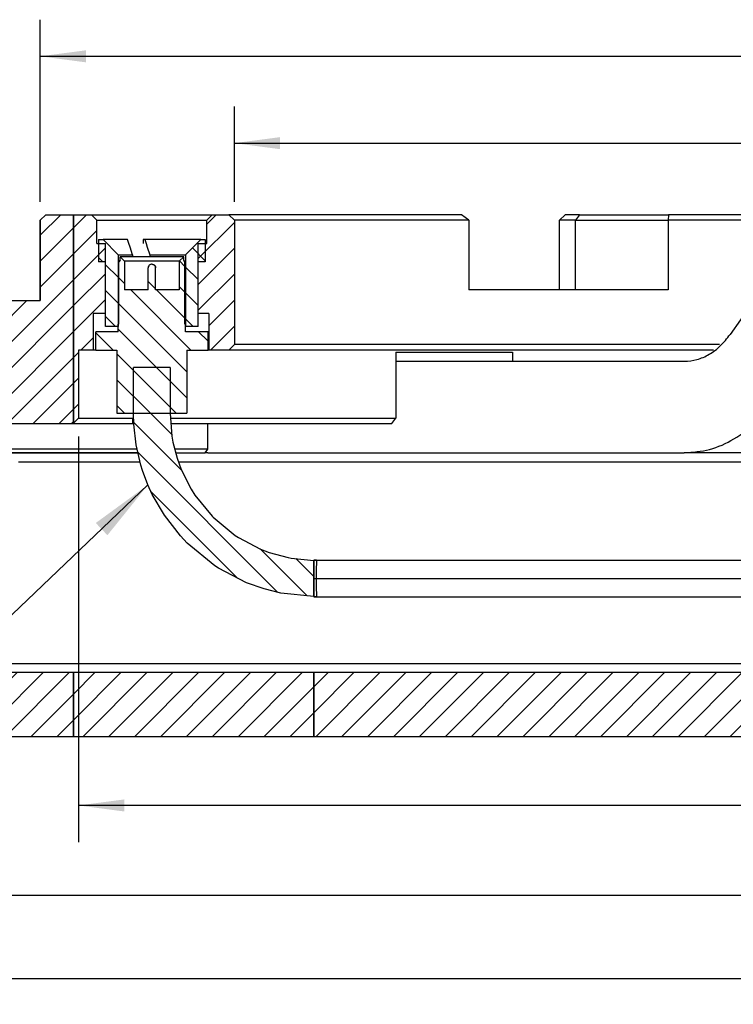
# Model space of a CAD drawing. Header units: inches. Extents: x -343 to 520, y -275 to 283.
# Tile 22 of 42: x -198 to -159, y -102 to -48. Entities that reach past the tile are written whole.
import ezdxf

# ---------------------------------------------------------------- set-up
doc = ezdxf.new("R2010")
doc.units = ezdxf.units.IN
doc.layers.add('1', color=7, linetype='Continuous')
doc.styles.add('CONVERTER_12', font='txt.shx', dxfattribs={"width": 0.63})
doc.dimstyles.new('ME10_DIM_17', dxfattribs={"dimtxt": 3, "dimasz": 2.5, "dimexe": 2, "dimexo": 1, "dimgap": 1, "dimtad": 0, "dimdsep": 46, "dimtxsty": 'CONVERTER_12', "dimsah": 1, "dimcen": 0.09, "dimclrd": 3, "dimclre": 3, "dimclrt": 3, "dimadec": 0, "dimazin": 0, "dimtfac": 1, "dimtdec": 4, "dimtix": 1, "dimtmove": 0, "dimatfit": 3, "dimfxl": 1, "dimtolj": 1, "dimtzin": 0, "dimarcsym": 0})
doc.dimstyles.new('ME10_DIM_18', dxfattribs={"dimtxt": 3, "dimasz": 2.5, "dimexe": 2, "dimexo": 1, "dimgap": 1, "dimtad": 0, "dimdsep": 46, "dimtxsty": 'CONVERTER_12', "dimsah": 1, "dimcen": 0.09, "dimclrd": 3, "dimclre": 3, "dimclrt": 3, "dimadec": 0, "dimazin": 0, "dimtfac": 1, "dimtdec": 4, "dimtix": 1, "dimtmove": 0, "dimatfit": 3, "dimfxl": 1, "dimtolj": 1, "dimtzin": 0, "dimarcsym": 0})
doc.dimstyles.new('ME10_DIM_19', dxfattribs={"dimtxt": 3, "dimasz": 2.5, "dimexe": 2, "dimexo": 1, "dimgap": 1, "dimtad": 0, "dimdsep": 46, "dimtxsty": 'CONVERTER_12', "dimsah": 1, "dimcen": 0.09, "dimclrd": 3, "dimclre": 3, "dimclrt": 3, "dimadec": 0, "dimazin": 0, "dimtfac": 1, "dimtdec": 4, "dimtix": 1, "dimtmove": 0, "dimatfit": 3, "dimfxl": 1, "dimtolj": 1, "dimtzin": 0, "dimarcsym": 0})
doc.dimstyles.new('ME10_DIM_25', dxfattribs={"dimtxt": 3, "dimasz": 2.5, "dimexe": 2, "dimexo": 1, "dimgap": 1, "dimtad": 0, "dimdec": 0, "dimdsep": 46, "dimtxsty": 'CONVERTER_12', "dimsah": 1, "dimcen": 0.09, "dimclrd": 3, "dimclre": 3, "dimclrt": 3, "dimadec": 0, "dimazin": 0, "dimtfac": 1, "dimtdec": 4, "dimtix": 1, "dimtmove": 0, "dimatfit": 3, "dimfxl": 1, "dimtolj": 1, "dimtzin": 0, "dimarcsym": 0})
doc.dimstyles.new('ME10_DIM_26', dxfattribs={"dimtxt": 3, "dimasz": 2.5, "dimexe": 2, "dimexo": 1, "dimgap": 1, "dimtad": 0, "dimdec": 0, "dimdsep": 46, "dimtxsty": 'CONVERTER_12', "dimsah": 1, "dimcen": 0.09, "dimclrd": 3, "dimclre": 3, "dimclrt": 3, "dimadec": 0, "dimazin": 0, "dimtfac": 1, "dimtdec": 4, "dimtix": 1, "dimtmove": 0, "dimatfit": 3, "dimfxl": 1, "dimtolj": 1, "dimtzin": 0, "dimarcsym": 0})
doc.dimstyles.get("Standard").update_dxf_attribs({"dimtxt": 0.18, "dimasz": 0.18, "dimexe": 0.18, "dimexo": 0.0625, "dimgap": 0.09, "dimtad": 0, "dimtih": 1, "dimtoh": 1, "dimdec": 4, "dimzin": 0, "dimdsep": 46, "dimtxsty": 'Standard', "dimcen": 0.09, "dimadec": 0, "dimazin": 0, "dimtfac": 1, "dimtdec": 4, "dimtofl": 0, "dimtmove": 0, "dimatfit": 3, "dimfxl": 1, "dimtolj": 1, "dimtzin": 0, "dimarcsym": 0})
pattern_1 = [(315, (0, 0), (0.707107, 0.707107), [])]
pattern_2 = [(225, (0, 0), (0.7071068, -0.7071068), [])]

# ---------------------------------------------------------------- blocks, each defined once
blk = doc.blocks.new('cable__14', base_point=(-191.753, -83.406))
at = {"linetype": 'Continuous'}
h = blk.add_hatch(dxfattribs=at)
h.set_pattern_fill('_USER', color=1, angle=315, pattern_type=0)
h.set_pattern_definition(pattern_1)
h.paths.add_polyline_path([(-191.258, -72.514), (-191.349, -72.222), (-191.607, -71.11), (-191.737, -69.977), (-191.753, -69.406), (-191.753, -69.38), (-191.753, -69.09), (-191.753, -66.88), (-189.753, -66.88), (-189.753, -68.143), (-189.753, -69.38), (-189.753, -69.406), (-189.658, -70.639), (-189.6, -70.966), (-189.372, -71.848), (-189.145, -72.466), (-188.603, -73.539), (-188.406, -73.851), (-187.466, -75.008), (-187.411, -75.064), (-186.199, -76.06), (-186.022, -76.176), (-184.815, -76.803), (-184.347, -76.981), (-183.315, -77.262), (-183.145, -77.294), (-181.912, -77.418), (-181.912, -79.39), (-183.701, -79.204), (-184.617, -78.979), (-185.577, -78.64), (-187.108, -77.848), (-187.307, -77.718), (-188.824, -76.476), (-189.197, -76.082), (-190.069, -74.96), (-190.728, -73.816), (-190.965, -73.297)])
at = {"color": 7, "linetype": 'Continuous'}
for p, q in [((-189.753, -66.88), (-191.753, -66.88)), ((-191.753, -69.09), (-191.753, -66.88)), ((-189.753, -66.88), (-189.753, -68.143)), ((-189.753, -68.143), (-189.753, -69.38)), ((-191.753, -69.38), (-191.753, -69.09)), ((-191.753, -69.406), (-191.753, -69.38)), ((-191.737, -69.977), (-191.753, -69.406)), ((-189.753, -69.38), (-189.753, -69.406)), ((-189.753, -69.406), (-189.658, -70.639)), ((-191.607, -71.11), (-191.737, -69.977)), ((-189.658, -70.639), (-189.6, -70.966)), ((-191.349, -72.222), (-191.607, -71.11)), ((-189.6, -70.966), (-189.372, -71.848)), ((-189.372, -71.848), (-189.145, -72.466)), ((-191.258, -72.514), (-191.349, -72.222)), ((-190.965, -73.297), (-191.258, -72.514)), ((-189.145, -72.466), (-188.603, -73.539)), ((-190.728, -73.816), (-190.965, -73.297)), ((-188.603, -73.539), (-188.406, -73.851)), ((-190.069, -74.96), (-190.728, -73.816)), ((-188.406, -73.851), (-187.466, -75.008)), ((-189.197, -76.082), (-190.069, -74.96)), ((-187.466, -75.008), (-187.411, -75.064)), ((-187.411, -75.064), (-186.199, -76.06)), ((-188.824, -76.476), (-189.197, -76.082)), ((-186.199, -76.06), (-186.022, -76.176)), ((-186.022, -76.176), (-184.815, -76.803)), ((-187.307, -77.718), (-188.824, -76.476)), ((-184.815, -76.803), (-184.347, -76.981)), ((-140.801, -76.706), (-135.802, -76.706)), ((-140.801, -76.706), (-140.801, -80.106)), ((-135.802, -76.706), (-135.802, -80.106)), ((-134.783, -76.706), (-135.802, -76.706)), ((-134.783, -76.706), (-134.783, -80.106)), ((-134.745, -76.706), (-134.783, -76.706)), ((-134.745, -80.106), (-134.745, -76.706)), ((-184.347, -76.981), (-183.315, -77.262)), ((-183.315, -77.262), (-183.145, -77.294)), ((-183.145, -77.294), (-181.912, -77.418)), ((-181.755, -77.406), (-181.912, -77.404)), ((-181.912, -77.404), (-181.912, -78.405)), ((-181.808, -77.405), (-181.755, -77.406)), ((-181.755, -77.406), (-145.887, -77.406)), ((-145.887, -77.406), (-140.801, -77.406)), ((-187.108, -77.848), (-187.307, -77.718)), ((-185.577, -78.64), (-187.108, -77.848)), ((-181.912, -79.39), (-181.912, -77.418)), ((-181.912, -78.405), (-181.912, -79.404)), ((-184.617, -78.979), (-185.577, -78.64)), ((-183.701, -79.204), (-184.617, -78.979)), ((-181.912, -79.39), (-183.701, -79.204)), ((-181.86, -79.405), (-181.912, -79.404)), ((-181.755, -79.406), (-181.86, -79.405)), ((-181.755, -79.406), (-145.887, -79.406)), ((-145.887, -79.406), (-140.801, -79.406)), ((-140.801, -80.106), (-135.802, -80.106)), ((-138.163, -80.106), (-138.163, -83.106)), ((-135.802, -80.106), (-134.783, -80.106)), ((-134.863, -80.106), (-134.863, -83.106)), ((-134.783, -80.106), (-134.745, -80.106)), ((-138.163, -83.106), (-137.863, -83.406)), ((-136.6, -83.106), (-138.163, -83.106)), ((-134.863, -83.106), (-136.6, -83.106)), ((-135.163, -83.406), (-134.863, -83.106)), ((-136.021, -83.406), (-137.863, -83.406)), ((-135.163, -83.406), (-136.021, -83.406))]:
    blk.add_line(p, q, dxfattribs=at)
at = {"color": 1, "linetype": 'Continuous'}
for p, q in [((-181.774, -78.406), (-145.906, -78.406)), ((-145.906, -78.406), (-140.801, -78.406))]:
    blk.add_line(p, q, dxfattribs=at)
for points, knots in [([(-181.912, -77.404), (-181.895, -77.404), (-181.86, -77.405), (-181.825, -77.405), (-181.808, -77.405)], [0, 0, 0, 0, 0.0524505, 0.1049011, 0.1049011, 0.1049011, 0.1049011]), ([(-181.755, -77.406), (-181.756, -77.407), (-181.759, -77.414), (-181.759, -77.431), (-181.762, -77.458), (-181.763, -77.495), (-181.765, -77.543), (-181.766, -77.6), (-181.768, -77.665), (-181.769, -77.739), (-181.771, -77.82), (-181.772, -77.915), (-181.773, -78.025), (-181.774, -78.148), (-181.774, -78.276), (-181.774, -78.362), (-181.774, -78.406)], [0, 0, 0, 0, 0.005864, 0.022358, 0.049445, 0.08693, 0.1346, 0.191801, 0.257619, 0.331447, 0.412676, 0.500699, 0.618277, 0.741888, 0.869907, 1.000708, 1.000708, 1.000708, 1.000708]), ([(-181.912, -78.405), (-181.889, -78.405), (-181.843, -78.405), (-181.797, -78.406), (-181.774, -78.406)], [0, 0, 0, 0, 0.0690737, 0.1381474, 0.1381474, 0.1381474, 0.1381474]), ([(-181.774, -78.406), (-181.774, -78.449), (-181.774, -78.535), (-181.774, -78.663), (-181.773, -78.786), (-181.772, -78.896), (-181.771, -78.991), (-181.769, -79.072), (-181.768, -79.146), (-181.766, -79.212), (-181.765, -79.268), (-181.763, -79.316), (-181.762, -79.353), (-181.759, -79.38), (-181.759, -79.397), (-181.756, -79.404), (-181.755, -79.406)], [0, 0, 0, 0, 0.130802, 0.25882, 0.382431, 0.500009, 0.588032, 0.669261, 0.743089, 0.808907, 0.866108, 0.913778, 0.951263, 0.978351, 0.994844, 1.000708, 1.000708, 1.000708, 1.000708])]:
    blk.add_open_spline(points, degree=3, knots=knots, dxfattribs=at)
at = {"color": 7, "linetype": 'Continuous'}
blk.add_open_spline([(-181.912, -79.404), (-181.886, -79.405), (-181.834, -79.405), (-181.781, -79.406), (-181.755, -79.406)], degree=3, knots=[0, 0, 0, 0, 0.0786729, 0.1573459, 0.1573459, 0.1573459, 0.1573459], dxfattribs=at)
blk = doc.blocks.new('catchers_mit1__15', base_point=(-193.674, -64.655))
at = {"linetype": 'Continuous'}
h = blk.add_hatch(dxfattribs=at)
h.set_pattern_fill('_USER', color=1, angle=315, pattern_type=0)
h.set_pattern_definition(pattern_1)
h.paths.add_polyline_path([(-193.281, -61.125), (-193.674, -61.125), (-193.674, -60.125), (-193.674, -59.906), (-193.42, -59.906), (-192.595, -60.731), (-192.595, -64.516), (-192.595, -64.655), (-193.281, -64.655), (-193.281, -63.935)])
h = blk.add_hatch(dxfattribs=at)
h.set_pattern_fill('_USER', color=1, angle=315, pattern_type=0)
h.set_pattern_definition(pattern_1)
h.paths.add_polyline_path([(-187.832, -61.125), (-187.832, -60.125), (-187.832, -59.906), (-188.086, -59.906), (-188.912, -60.731), (-188.912, -64.516), (-188.912, -64.655), (-188.226, -64.655), (-188.226, -61.125)])
at = {"color": 7, "linetype": 'Continuous'}
for p, q in [((-193.674, -59.906), (-193.674, -60.125)), ((-193.674, -59.906), (-193.42, -59.906)), ((-193.674, -60.125), (-193.674, -61.125)), ((-192.085, -59.906), (-193.42, -59.906)), ((-193.42, -59.906), (-192.595, -60.731)), ((-192.012, -60.125), (-192.085, -59.906)), ((-191.946, -60.319), (-192.012, -60.125)), ((-191.14, -59.906), (-191.225, -59.906)), ((-191.225, -59.906), (-191.225, -60.125)), ((-191.14, -59.906), (-191.067, -60.125)), ((-188.086, -59.906), (-191.14, -59.906)), ((-191.067, -60.125), (-191.002, -60.319)), ((-188.912, -60.731), (-188.086, -59.906)), ((-188.086, -59.906), (-187.832, -59.906)), ((-187.832, -59.906), (-187.832, -60.125)), ((-187.832, -60.125), (-187.832, -61.125)), ((-192.595, -60.731), (-191.807, -60.731)), ((-192.595, -60.731), (-192.595, -64.516)), ((-191.807, -60.731), (-191.946, -60.319)), ((-191.807, -60.731), (-191.807, -60.847)), ((-191.002, -60.319), (-190.862, -60.731)), ((-190.862, -60.731), (-190.862, -60.847)), ((-190.862, -60.731), (-188.912, -60.731)), ((-188.912, -60.731), (-188.912, -64.516)), ((-193.281, -61.125), (-193.674, -61.125)), ((-193.281, -63.935), (-193.281, -61.125)), ((-187.832, -61.125), (-188.226, -61.125)), ((-188.226, -64.655), (-188.226, -61.125)), ((-193.281, -64.655), (-193.281, -63.935)), ((-192.595, -64.655), (-193.281, -64.655)), ((-192.595, -64.516), (-192.595, -64.655)), ((-188.912, -64.516), (-188.912, -64.655)), ((-188.226, -64.655), (-188.912, -64.655))]:
    blk.add_line(p, q, dxfattribs=at)
blk = doc.blocks.new('Gore_OL_G4_ZTG__16', base_point=(-193.804, -69.38))
at = {"linetype": 'Continuous'}
h = blk.add_hatch(dxfattribs=at)
h.set_pattern_fill('_USER', color=1, angle=315, pattern_type=0)
h.set_pattern_definition(pattern_1)
h.paths.add_polyline_path([(-191.753, -69.38), (-189.753, -69.38), (-188.848, -69.38), (-188.848, -65.935), (-187.703, -65.935), (-187.703, -64.935), (-188.912, -64.935), (-188.912, -64.655), (-188.912, -64.516), (-188.945, -64.516), (-188.945, -61.126), (-189.015, -61.036), (-189.015, -60.847), (-189.255, -61.087), (-189.255, -62.649), (-190.55, -62.649), (-190.55, -61.452), (-190.553, -61.417), (-190.559, -61.394), (-190.578, -61.351), (-190.584, -61.34), (-190.609, -61.31), (-190.623, -61.297), (-190.639, -61.285), (-190.75, -61.252), (-190.757, -61.252), (-190.778, -61.253), (-190.867, -61.285), (-190.884, -61.297), (-190.898, -61.31), (-190.923, -61.341), (-190.929, -61.351), (-190.948, -61.394), (-190.954, -61.417), (-190.957, -61.452), (-190.957, -62.649), (-192.252, -62.649), (-192.252, -61.087), (-192.491, -60.847), (-192.491, -61.036), (-192.561, -61.126), (-192.561, -64.516), (-192.595, -64.516), (-192.595, -64.655), (-192.595, -64.935), (-193.804, -64.935), (-193.804, -65.935), (-192.658, -65.935), (-192.658, -69.38)])
at = {"color": 7, "linetype": 'Continuous'}
for p, q in [((-192.561, -61.126), (-192.491, -61.036)), ((-192.491, -61.036), (-192.561, -61.126)), ((-192.561, -64.516), (-192.561, -61.126)), ((-192.491, -60.847), (-192.252, -61.087)), ((-192.491, -61.036), (-192.491, -60.847)), ((-189.651, -60.847), (-192.491, -60.847)), ((-192.252, -61.087), (-192.252, -62.649)), ((-191.912, -61.087), (-192.252, -61.087)), ((-189.255, -61.087), (-191.912, -61.087)), ((-190.866, -61.285), (-190.898, -61.31)), ((-190.867, -61.285), (-190.884, -61.297)), ((-190.778, -61.253), (-190.867, -61.285)), ((-190.823, -61.263), (-190.866, -61.285)), ((-190.756, -61.252), (-190.823, -61.263)), ((-190.757, -61.252), (-190.778, -61.253)), ((-190.756, -61.252), (-190.757, -61.252)), ((-190.75, -61.252), (-190.757, -61.252)), ((-190.75, -61.252), (-190.642, -61.284)), ((-190.639, -61.285), (-190.75, -61.252)), ((-190.642, -61.284), (-190.61, -61.31)), ((-190.623, -61.297), (-190.639, -61.285)), ((-189.015, -60.847), (-189.651, -60.847)), ((-189.255, -61.087), (-189.015, -60.847)), ((-189.255, -61.087), (-189.255, -62.649)), ((-189.015, -61.036), (-189.015, -60.847)), ((-188.945, -61.126), (-189.015, -61.036)), ((-188.945, -61.126), (-189.015, -61.036)), ((-188.945, -64.516), (-188.945, -61.126)), ((-190.948, -61.393), (-190.957, -61.452)), ((-190.954, -61.417), (-190.957, -61.452)), ((-190.957, -62.649), (-190.957, -61.452)), ((-190.948, -61.394), (-190.954, -61.417)), ((-190.922, -61.34), (-190.948, -61.393)), ((-190.929, -61.351), (-190.948, -61.394)), ((-190.923, -61.341), (-190.929, -61.351)), ((-190.898, -61.31), (-190.923, -61.341)), ((-190.898, -61.31), (-190.922, -61.34)), ((-190.884, -61.297), (-190.898, -61.31)), ((-190.609, -61.31), (-190.623, -61.297)), ((-190.61, -61.31), (-190.586, -61.339)), ((-190.584, -61.34), (-190.609, -61.31)), ((-190.586, -61.339), (-190.559, -61.392)), ((-190.578, -61.351), (-190.584, -61.34)), ((-190.559, -61.394), (-190.578, -61.351)), ((-190.559, -61.392), (-190.55, -61.452)), ((-190.553, -61.417), (-190.559, -61.394)), ((-190.55, -61.452), (-190.553, -61.417)), ((-190.55, -62.649), (-190.55, -61.452)), ((-190.957, -62.649), (-192.252, -62.649)), ((-189.255, -62.649), (-190.55, -62.649)), ((-192.595, -64.935), (-193.804, -64.935)), ((-193.804, -65.935), (-193.804, -64.935)), ((-192.595, -64.655), (-192.595, -64.516)), ((-192.561, -64.516), (-192.595, -64.516)), ((-192.595, -64.935), (-192.595, -64.655)), ((-188.912, -64.516), (-188.945, -64.516)), ((-188.912, -64.655), (-188.912, -64.516)), ((-188.912, -64.935), (-188.912, -64.655)), ((-187.703, -64.935), (-188.912, -64.935)), ((-187.669, -64.935), (-187.703, -64.935)), ((-187.703, -64.935), (-187.703, -65.935)), ((-187.669, -65.935), (-187.669, -64.935)), ((-193.804, -65.935), (-192.658, -65.935)), ((-192.658, -65.935), (-192.658, -69.38)), ((-188.848, -65.935), (-187.703, -65.935)), ((-188.848, -65.935), (-188.848, -69.38)), ((-187.703, -65.935), (-187.669, -65.935)), ((-192.658, -69.38), (-191.753, -69.38)), ((-191.753, -69.38), (-189.753, -69.38)), ((-189.753, -69.38), (-188.848, -69.38))]:
    blk.add_line(p, q, dxfattribs=at)
blk = doc.blocks.new('GoreZQR_46_2_14_1_12_4_2__17', base_point=(-193.804, -83.406))
for name, p in [('catchers_mit1__15', (-193.674, -64.655)), ('Gore_OL_G4_ZTG__16', (-193.804, -69.38)), ('cable__14', (-191.753, -83.406))]:
    blk.add_blockref(name, p)
blk = doc.blocks.new('E7018-22581_smp_connector_ring__41', base_point=(-216.35, -71.55))
at = {"linetype": 'Continuous'}
h = blk.add_hatch(dxfattribs=at)
h.set_pattern_fill('_USER', color=1, angle=225, pattern_type=0)
h.set_pattern_definition(pattern_2)
h.paths.add_polyline_path([(-195.03, -69.83), (-195.15, -69.95), (-201.85, -69.95), (-202.35, -69.45), (-202.35, -63.73), (-201.85, -63.23), (-196.85, -63.23), (-196.85, -58.85), (-196.55, -58.55), (-195.03, -58.55)])
h = blk.add_hatch(dxfattribs=at)
h.set_pattern_fill('_USER', color=1, angle=225, pattern_type=0)
h.set_pattern_definition(pattern_2)
h.paths.add_polyline_path([(-194.053, -58.55), (-195.03, -58.55), (-195.03, -69.921), (-194.759, -69.65), (-194.759, -65.935), (-193.958, -65.935), (-193.958, -63.935), (-193.288, -63.935), (-193.288, -61.125), (-193.288, -60.125), (-193.674, -60.125), (-193.753, -60.125), (-193.753, -58.85)])
h = blk.add_hatch(dxfattribs=at)
h.set_pattern_fill('_USER', color=1, angle=225, pattern_type=0)
h.set_pattern_definition(pattern_2)
h.paths.add_polyline_path([(-188.218, -61.125), (-188.218, -60.125), (-187.832, -60.125), (-187.753, -60.125), (-187.753, -58.85), (-187.453, -58.55), (-186.547, -58.55), (-186.246, -58.85), (-186.246, -65.635), (-186.547, -65.935), (-187.649, -65.935), (-187.649, -63.935), (-188.218, -63.935)])
at = {"color": 7, "linetype": 'Continuous'}
for p, q in [((-196.55, -58.55), (-196.85, -58.85)), ((-196.55, -58.55), (-196.85, -58.85)), ((-196.55, -58.55), (-195.03, -58.55)), ((-195.03, -69.921), (-195.03, -58.55)), ((-195.03, -58.55), (-195.03, -69.83)), ((-195.03, -58.55), (-194.053, -58.55)), ((-194.053, -58.55), (-194.049, -58.55)), ((-194.053, -58.55), (-193.753, -58.85)), ((-194.049, -58.55), (-187.453, -58.55)), ((-187.753, -58.85), (-187.453, -58.55)), ((-187.453, -58.55), (-186.547, -58.55)), ((-186.547, -58.55), (-186.246, -58.85)), ((-173.838, -58.55), (-186.547, -58.55)), ((-173.44, -58.85), (-173.838, -58.55)), ((-168.184, -58.55), (-168.484, -58.85)), ((-167.393, -58.55), (-168.184, -58.55)), ((-167.393, -58.55), (-162.525, -58.55)), ((-162.525, -58.55), (-162.55, -58.85)), ((-87.175, -58.55), (-162.525, -58.55)), ((-196.85, -58.85), (-196.85, -63.23)), ((-196.85, -63.23), (-196.85, -58.85)), ((-193.753, -58.85), (-193.749, -58.85)), ((-193.753, -60.125), (-193.753, -58.85)), ((-193.749, -58.85), (-187.753, -58.85)), ((-187.753, -60.125), (-187.753, -58.85)), ((-186.246, -58.85), (-186.246, -65.635)), ((-173.44, -58.85), (-186.246, -58.85)), ((-173.44, -58.85), (-173.44, -62.65)), ((-168.484, -62.65), (-168.484, -58.85)), ((-167.605, -58.85), (-168.484, -58.85)), ((-167.605, -58.85), (-162.55, -58.85)), ((-162.55, -58.85), (-162.55, -62.65)), ((-87.15, -58.85), (-162.55, -58.85)), ((-193.753, -60.125), (-193.674, -60.125)), ((-193.674, -60.125), (-193.288, -60.125)), ((-193.288, -61.125), (-193.288, -60.125)), ((-192.012, -60.125), (-191.998, -60.125)), ((-188.218, -61.125), (-188.218, -60.125)), ((-188.218, -60.125), (-187.832, -60.125)), ((-187.832, -60.125), (-187.753, -60.125)), ((-193.288, -63.935), (-193.288, -61.125)), ((-188.218, -63.935), (-188.218, -61.125)), ((-162.55, -62.65), (-173.44, -62.65)), ((-201.85, -63.23), (-196.85, -63.23)), ((-193.958, -63.935), (-193.958, -65.935)), ((-193.288, -63.935), (-193.958, -63.935)), ((-193.288, -63.935), (-193.281, -63.935)), ((-188.226, -63.935), (-188.218, -63.935)), ((-187.649, -63.935), (-188.218, -63.935)), ((-187.649, -63.935), (-187.649, -65.935)), ((-194.759, -65.935), (-194.759, -69.65)), ((-193.958, -65.935), (-194.759, -65.935)), ((-193.804, -65.935), (-193.958, -65.935)), ((-187.649, -65.935), (-187.669, -65.935)), ((-186.547, -65.935), (-187.649, -65.935)), ((-186.246, -65.635), (-186.547, -65.935)), ((-161.175, -65.935), (-186.547, -65.935)), ((-160.999, -65.635), (-186.246, -65.635)), ((-177.427, -66.05), (-171.063, -66.05)), ((-177.427, -66.05), (-177.427, -69.65)), ((-171.063, -66.05), (-171.063, -66.55)), ((-160.069, -65.935), (-161.175, -65.935)), ((-159.751, -65.635), (-160.999, -65.635)), ((-195.03, -69.83), (-195.15, -69.95)), ((-194.759, -69.65), (-195.03, -69.921)), ((-195.03, -69.921), (-195.03, -69.83)), ((-194.759, -69.65), (-193.32, -69.65)), ((-193.32, -69.65), (-191.746, -69.65)), ((-189.734, -69.65), (-188.798, -69.65)), ((-188.798, -69.65), (-177.427, -69.65)), ((-177.64, -69.95), (-177.427, -69.65)), ((-201.85, -69.95), (-195.15, -69.95)), ((-195.15, -69.95), (-193.614, -69.95)), ((-193.614, -69.95), (-191.738, -69.95)), ((-189.711, -69.95), (-189.072, -69.95)), ((-189.072, -69.95), (-177.64, -69.95)), ((-187.698, -71.35), (-187.698, -69.95)), ((-193.212, -71.35), (-199.459, -71.35)), ((-191.559, -71.35), (-193.212, -71.35)), ((-187.698, -71.35), (-189.5, -71.35)), ((-187.839, -71.55), (-187.698, -71.35)), ((-199.636, -71.55), (-193.374, -71.55)), ((-193.374, -71.55), (-191.518, -71.55)), ((-189.449, -71.55), (-187.839, -71.55))]:
    blk.add_line(p, q, dxfattribs=at)
at = {"color": 1, "linetype": 'Continuous'}
for p in [(-167.393, -58.55), (-167.605, -62.65)]:
    blk.add_line(p, (-167.605, -58.85), dxfattribs=at)
blk = doc.blocks.new('N2398-62570_port_scale_rf_probe_card_ring__43', base_point=(-216.35, -75.75))
blk.add_blockref('E7018-22581_smp_connector_ring__41', (-216.35, -71.55))
blk = doc.blocks.new('psrf_probe_card_unit__44', base_point=(-216.35, -83.406))
for name, p in [('N2398-62570_port_scale_rf_probe_card_ring__43', (-216.35, -75.75)), ('GoreZQR_46_2_14_1_12_4_2__17', (-193.804, -83.406))]:
    blk.add_blockref(name, p)
blk = doc.blocks.new('probecard_stiffener_1__45', base_point=(-277.25, -83.55))
at = {"color": 7, "linetype": 'Continuous'}
for p, q in [((-193.616, -71.55), (-198.462, -71.55)), ((-191.518, -71.55), (-193.616, -71.55)), ((-187.7, -71.55), (-187.839, -71.55)), ((-193.212, -72.05), (-198.029, -72.05)), ((-191.394, -72.05), (-193.212, -72.05)), ((-187.646, -72.05), (-189.298, -72.05)), ((-150.962, -72.05), (-187.646, -72.05)), ((-209.35, -83.05), (-142.419, -83.05))]:
    blk.add_line(p, q, dxfattribs=at)
blk = doc.blocks.new('probe_card_stiffener_E7018-24155__46', base_point=(-277.25, -83.55))
blk.add_blockref('probecard_stiffener_1__45', (-277.25, -83.55))
blk = doc.blocks.new('handle_E7018-24955__47', base_point=(-191.813, -71.55))
at = {"linetype": 'Continuous'}
h = blk.add_hatch(dxfattribs=at)
h.set_pattern_fill('_USER', color=1, angle=225, pattern_type=0)
h.set_pattern_definition(pattern_2)
h.paths.add_polyline_path([(-119.192, -65.55), (-119.192, -60.55), (-130.506, -60.55), (-130.506, -65.55)])
at = {"color": 7, "linetype": 'Continuous'}
for p, q in [((-153.034, -60.55), (-130.506, -60.55)), ((-119.192, -60.55), (-130.506, -60.55)), ((-130.506, -60.55), (-130.506, -65.55)), ((-119.192, -65.55), (-119.192, -60.55)), ((-158.034, -63.479), (-159.17, -65.086)), ((-153.034, -65.55), (-130.506, -65.55)), ((-119.192, -65.55), (-130.506, -65.55)), ((-177.427, -66.55), (-161.67, -66.55)), ((-156.67, -68.621), (-155.534, -67.014)), ((-149.877, -67.014), (-151.013, -68.621)), ((-191.813, -69.65), (-191.813, -69.95)), ((-187.7, -71.55), (-161.67, -71.55)), ((-156.013, -71.55), (-161.67, -71.55))]:
    blk.add_line(p, q, dxfattribs=at)
at = {"color": 1, "linetype": 'Continuous'}
for p, q in [((-149.877, -67.014), (-155.534, -67.014)), ((-151.013, -68.621), (-156.67, -68.621))]:
    blk.add_line(p, q, dxfattribs=at)
at = {"color": 7, "linetype": 'Continuous'}
for points, knots in [([(-153.034, -60.55), (-153.5, -60.588), (-154.448, -60.666), (-155.794, -61.281), (-157.038, -62.212), (-157.694, -63.047), (-158.034, -63.479)], [0, 0, 0, 0, 1.392814, 2.836208, 4.368674, 6.010252, 6.010252, 6.010252, 6.010252]), ([(-161.67, -66.55), (-161.437, -66.531), (-160.963, -66.492), (-160.289, -66.184), (-159.668, -65.719), (-159.34, -65.302), (-159.17, -65.086)], [0, 0, 0, 0, 0.696407, 1.418104, 2.184337, 3.005126, 3.005126, 3.005126, 3.005126]), ([(-153.034, -65.55), (-153.267, -65.569), (-153.741, -65.608), (-154.414, -65.916), (-155.036, -66.381), (-155.364, -66.798), (-155.534, -67.014)], [0, 0, 0, 0, 0.696407, 1.418104, 2.184337, 3.005126, 3.005126, 3.005126, 3.005126]), ([(-147.377, -65.55), (-147.61, -65.569), (-148.084, -65.608), (-148.757, -65.916), (-149.379, -66.381), (-149.707, -66.798), (-149.877, -67.014)], [0, 0, 0, 0, 0.696407, 1.418104, 2.184337, 3.005126, 3.005126, 3.005126, 3.005126]), ([(-161.67, -71.55), (-161.204, -71.512), (-160.255, -71.434), (-158.909, -70.819), (-157.666, -69.888), (-157.009, -69.053), (-156.67, -68.621)], [0, 0, 0, 0, 1.392814, 2.836208, 4.368674, 6.010252, 6.010252, 6.010252, 6.010252]), ([(-156.013, -71.55), (-155.547, -71.512), (-154.599, -71.434), (-153.252, -70.819), (-152.009, -69.888), (-151.352, -69.053), (-151.013, -68.621)], [0, 0, 0, 0, 1.392814, 2.836208, 4.368674, 6.010252, 6.010252, 6.010252, 6.010252])]:
    blk.add_open_spline(points, degree=3, knots=knots, dxfattribs=at)
blk = doc.blocks.new('probe_card_stiffner_assy_E7018-64155__48', base_point=(-277.25, -83.55))
for name, p in [('handle_E7018-24955__47', (-191.813, -71.55)), ('probe_card_stiffener_E7018-24155__46', (-277.25, -83.55))]:
    blk.add_blockref(name, p)
blk = doc.blocks.new('probe_card_E7018-96550__49', base_point=(-264.55, -87.05))
at = {"linetype": 'Continuous'}
h = blk.add_hatch(dxfattribs=at)
h.set_pattern_fill('_USER', color=1, angle=225, pattern_type=0)
h.set_pattern_definition(pattern_2)
h.paths.add_polyline_path([(-209.85, -83.55), (-210.35, -83.55), (-213.35, -83.55), (-222.5, -83.55), (-222.5, -85.45), (-220.9, -87.05), (-195.03, -87.05), (-195.03, -83.55), (-209.85, -83.55)])
h = blk.add_hatch(dxfattribs=at)
h.set_pattern_fill('_USER', color=1, angle=225, pattern_type=0)
h.set_pattern_definition(pattern_2)
h.paths.add_polyline_path([(-195.03, -87.05), (-181.912, -87.05), (-181.912, -83.55), (-195.03, -83.55)])
h = blk.add_hatch(dxfattribs=at)
h.set_pattern_fill('_USER', color=1, angle=225, pattern_type=0)
h.set_pattern_definition(pattern_2)
h.paths.add_polyline_path([(-39.35, -83.55), (-39.85, -83.55), (-39.85, -83.55), (-181.912, -83.55), (-181.912, -87.05), (-28.8, -87.05), (-27.2, -85.45), (-27.2, -83.55), (-36.35, -83.55)])
at = {"color": 7, "linetype": 'Continuous'}
for p, q in [((-195.03, -83.55), (-209.85, -83.55)), ((-195.03, -87.05), (-195.03, -83.55)), ((-195.03, -83.55), (-195.03, -87.05)), ((-181.912, -83.55), (-195.03, -83.55)), ((-181.912, -87.05), (-181.912, -83.55)), ((-181.912, -83.55), (-181.912, -87.05)), ((-39.85, -83.55), (-181.912, -83.55)), ((-195.03, -87.05), (-220.9, -87.05)), ((-181.912, -87.05), (-195.03, -87.05)), ((-28.8, -87.05), (-181.912, -87.05))]:
    blk.add_line(p, q, dxfattribs=at)
blk = doc.blocks.new('probe_card_assy__50', base_point=(-277.25, -87.05))
for name, p in [('psrf_probe_card_unit__44', (-216.35, -83.406)), ('probe_card_stiffner_assy_E7018-64155__48', (-277.25, -83.55)), ('probe_card_E7018-96550__49', (-264.55, -87.05))]:
    blk.add_blockref(name, p)
blk = doc.blocks.new('*D173')
at = {"layer": '1', "color": 3, "linetype": 'Continuous'}
for p, q in [((-196.85, -57.85), (-196.85, -47.898)), ((-52.85, -57.85), (-52.85, -47.898)), ((-196.85, -49.898), (-133.004, -49.898)), ((-121.944, -49.898), (-52.85, -49.898))]:
    blk.add_line(p, q, dxfattribs=at)
at = {"layer": '1', "color": 3}
for points in [[(-194.35, -49.569), (-194.35, -50.228), (-196.85, -49.898)], [(-55.35, -50.228), (-55.35, -49.569), (-52.85, -49.898)]]:
    blk.add_solid(points, dxfattribs=at)
at = {"layer": '1', "color": 3, "insert": (-132.274, -51.398), "char_height": 3, "attachment_point": 7, "rotation": 0.0001, "line_spacing_factor": 0.60024, "style": 'CONVERTER_12'}
blk.add_mtext('\\C3; {\\Fgdt;n}\\C3;144', dxfattribs=at)
blk = doc.blocks.new('*D174')
at = {"layer": '1', "color": 3, "linetype": 'Continuous'}
for p, q in [((-264.55, -88.05), (-264.55, -97.7)), ((14.85, -88.05), (14.85, -97.7)), ((-264.55, -95.7), (-131.406, -95.7)), ((-118.771, -95.7), (14.85, -95.7))]:
    blk.add_line(p, q, dxfattribs=at)
at = {"layer": '1', "color": 3}
for points in [[(-262.05, -95.371), (-262.05, -96.029), (-264.55, -95.7)], [(12.35, -96.029), (12.35, -95.371), (14.85, -95.7)]]:
    blk.add_solid(points, dxfattribs=at)
at = {"layer": '1', "color": 3, "insert": (-129.896, -97.05), "char_height": 3, "attachment_point": 7, "rotation": 360, "line_spacing_factor": 0.60024, "style": 'CONVERTER_12'}
blk.add_mtext('\\C3;{\\Fgdt;n}\\C3;279,4', dxfattribs=at)
blk = doc.blocks.new('*D175')
at = {"layer": '1', "color": 3, "linetype": 'Continuous'}
for p, q in [((-277.25, -83.55), (-277.25, -102.265)), ((27.55, -83.55), (27.55, -102.265)), ((-131.331, -100.265), (-277.25, -100.265)), ((27.55, -100.265), (-118.696, -100.265))]:
    blk.add_line(p, q, dxfattribs=at)
at = {"layer": '1', "color": 3}
for points in [[(-274.75, -99.936), (-274.75, -100.594), (-277.25, -100.265)], [(25.05, -100.594), (25.05, -99.936), (27.55, -100.265)]]:
    blk.add_solid(points, dxfattribs=at)
at = {"layer": '1', "color": 3, "insert": (-129.821, -101.615), "char_height": 3, "attachment_point": 7, "rotation": 0.0001, "line_spacing_factor": 0.60024, "style": 'CONVERTER_12'}
blk.add_mtext('\\C3;{\\Fgdt;n}\\C3;304,8', dxfattribs=at)
blk = doc.blocks.new('*D181')
at = {"layer": '1', "color": 3, "linetype": 'Continuous'}
for p, q in [((-194.759, -70.65), (-194.759, -92.801)), ((-54.85, -70.65), (-54.85, -92.801)), ((-130.854, -90.801), (-194.759, -90.801)), ((-54.85, -90.801), (-121.474, -90.801)), ((-54.85, -92.801), (-54.85, -92.801))]:
    blk.add_line(p, q, dxfattribs=at)
at = {"layer": '1', "color": 3}
for points in [[(-192.259, -90.472), (-192.259, -91.13), (-194.759, -90.801)], [(-57.35, -91.13), (-57.35, -90.472), (-54.85, -90.801)]]:
    blk.add_solid(points, dxfattribs=at)
at = {"layer": '1', "color": 3, "insert": (-129.344, -92.301), "char_height": 3, "attachment_point": 7, "rotation": 0.0001, "line_spacing_factor": 0.60024, "style": 'CONVERTER_12'}
blk.add_mtext('\\C3;{\\Fgdt;n}\\C3;140', dxfattribs=at)
blk = doc.blocks.new('*D182')
at = {"layer": '1', "color": 3, "linetype": 'Continuous'}
for p, q in [((-186.246, -57.85), (-186.246, -52.64)), ((-63.35, -57.85), (-63.35, -52.64)), ((-186.246, -54.64), (-131.342, -54.64)), ((-121.962, -54.64), (-63.35, -54.64))]:
    blk.add_line(p, q, dxfattribs=at)
at = {"layer": '1', "color": 3}
for points in [[(-183.746, -54.31), (-183.746, -54.969), (-186.246, -54.64)], [(-65.85, -54.969), (-65.85, -54.31), (-63.35, -54.64)]]:
    blk.add_solid(points, dxfattribs=at)
at = {"layer": '1', "color": 3, "insert": (-129.832, -56.14), "char_height": 3, "attachment_point": 7, "rotation": 0.0001, "line_spacing_factor": 0.60024, "style": 'CONVERTER_12'}
blk.add_mtext('\\C3;{\\Fgdt;n}\\C3;123', dxfattribs=at)
blk = doc.blocks.new('A-A__51', base_point=(-124.85, -73))
at = {"layer": '1', "color": 3}
blk.add_solid([(-193.18, -76.046), (-193.816, -75.379), (-190.965, -73.297)], dxfattribs=at)
blk.add_blockref('probe_card_assy__50', (-277.25, -87.05))
at = {"layer": '1'}
for base, p1, p2, dimstyle, override, picture, middle in [((-196.85, -49.898), (-52.85, -58.85), (-196.85, -58.85), 'ME10_DIM_17', {"dimpost": ' {\\Fgdt;n}<>'}, '*D173', (-127.474, -49.898)), ((-186.246, -54.64), (-63.35, -58.85), (-186.246, -58.85), 'ME10_DIM_26', {"dimpost": '{\\Fgdt;n}<>'}, '*D182', (-126.652, -54.64)), ((27.55, -100.265), (-277.25, -82.55), (27.55, -82.55), 'ME10_DIM_19', {"dimpost": '{\\Fgdt;n}<>'}, '*D175', (-125.014, -100.265))]:
    dim = blk.add_linear_dim(base=base, p1=p1, p2=p2, dimstyle=dimstyle, override=override, dxfattribs=at)
    dim.commit()
    dim.dimension.update_dxf_attribs({"geometry": picture, "text_midpoint": middle, "text_rotation": 0.0001})
for p1, p2, distance, dimstyle, picture, middle in [((-194.759, -69.65), (-54.85, -69.65), -21.151, 'ME10_DIM_25', '*D181', (-126.164, -90.801)), ((14.85, -87.05), (-264.55, -87.05), 8.65, 'ME10_DIM_18', '*D174', (-125.088, -95.7))]:
    dim = blk.add_aligned_dim(p1=p1, p2=p2, distance=distance, dimstyle=dimstyle, override={"dimpost": '{\\Fgdt;n}<>'}, dxfattribs=at)
    dim.commit()
    dim.dimension.update_dxf_attribs({"geometry": picture, "text_midpoint": middle, "text_rotation": 0.0001})
at = {"layer": '1', "color": 3, "linetype": 'Continuous', "has_arrowhead": 0}
blk.add_leader([(-190.965, -73.297), (-220.702, -101.658)], dimstyle='Standard', dxfattribs=at)
blk = doc.blocks.new('1')
blk.add_blockref('A-A__51', (-124.85, -73))

msp = doc.modelspace()

# ---------------------------------------------------------------- block references
at = {"layer": '1'}
msp.add_blockref('1', (0, 0), dxfattribs=at)

doc.saveas('drawing.dxf')
